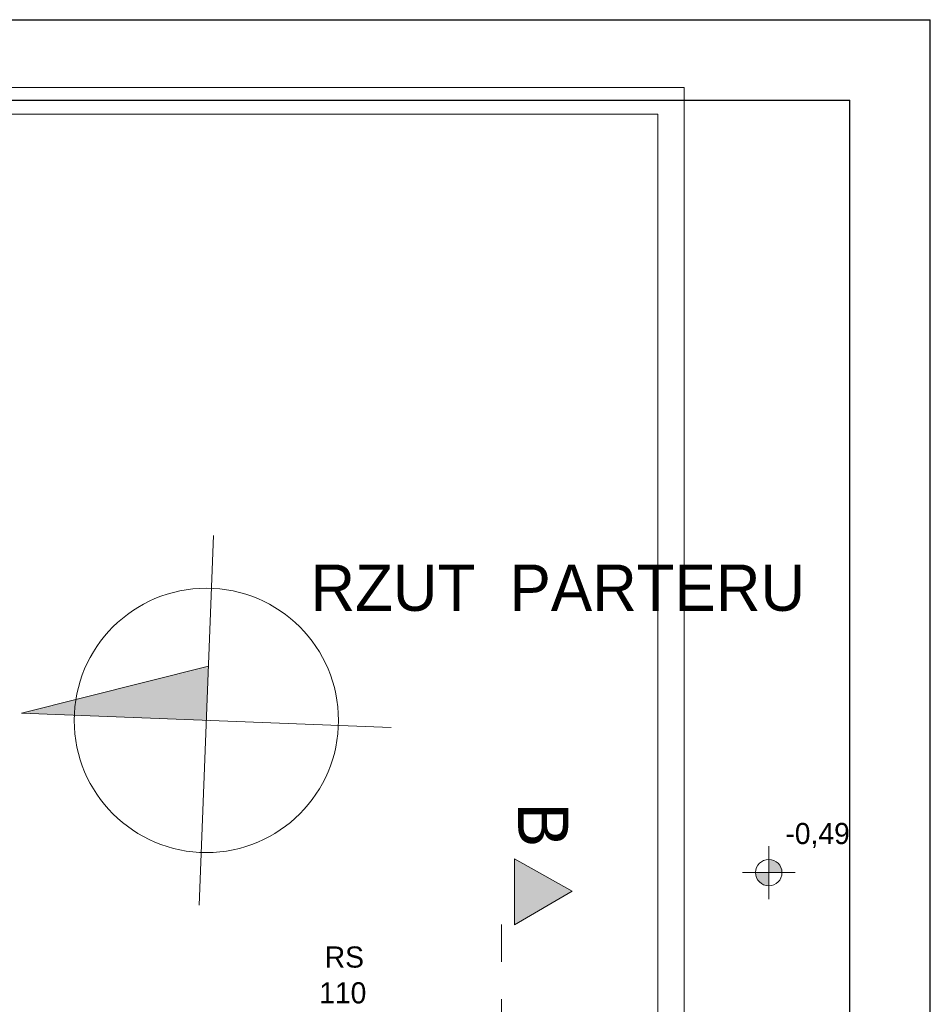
# Model space of a CAD drawing. Extents: x -220425 to -32551, y -64521 to 77206.
# Tile 34 of 59: x -168253 to -161360, y 3658 to 11109. Entities that reach past the tile are written whole.
import ezdxf

# ---------------------------------------------------------------- set-up
doc = ezdxf.new("R2010")
doc.units = 0
doc.header["$MEASUREMENT"] = 0
doc.linetypes.add('Dashed', pattern=[564.444447, 282.222223, -282.222223])
for name, color, linetype, lineweight in [('#ks', 34, 'Continuous', 30), ('Arch opisy_Nr_Pióra__21', 7, 'Continuous', 9), ('Arch rynny_Nr_Pióra__21', 7, 'Continuous', 9), ('Arch schody_Nr_Pióra__21', 7, 'Continuous', 9), ('ARCH TABELA_Nr_Pióra__21', 7, 'Continuous', 9), ('arch wypelnienia_Nr_Pióra__21', 7, 'Continuous', 9), ('INWENT OPISY_Nr_Pióra__21', 7, 'Continuous', 9), ('INWENT OPISY_Nr_Pióra__41', 7, 'Continuous', 15), ('INWENT RZĘDNE_Nr_Pióra__21', 7, 'Continuous', 9)]:
    doc.layers.add(name, color=color, linetype=linetype, lineweight=lineweight)
doc.layers.add('Drzwi ArchiCAD', color=7, linetype='Continuous')
doc.styles.add('GENERATED_STYLE_2', font='txt')
doc.styles.add('GENERATED_STYLE_6', font='txt')
doc.styles.add('GENERATED_STYLE_7', font='txt')

# ---------------------------------------------------------------- blocks, each defined once
blk = doc.blocks.new('A$C382C6C0C')
at = {"layer": '#ks', "color": 7, "lineweight": -3}
for p, q in [((-248.51, 61), (3951.49, 61)), ((3951.49, -2909), (3951.49, 61)), ((0, 0), (3890.49, 0)), ((3890.49, -2848), (3890.49, 0))]:
    blk.add_line(p, q, dxfattribs=at)
blk = doc.blocks.new('A$C68B6B573')
at = {"layer": 'INWENT RZĘDNE_Nr_Pióra__21', "linetype": 'Continuous'}
for points in [[(34669.3, 14669.8), (34769.3, 14669.8), (34761.7, 14708.1), (34740, 14740.5), (34707.6, 14762.2), (34669.3, 14769.8)], [(34669.3, 14669.8), (34569.3, 14669.8), (34576.9, 14631.6), (34598.6, 14599.1), (34631, 14577.4), (34669.3, 14569.8)]]:
    blk.add_hatch(color=252, dxfattribs=at).paths.add_polyline_path(points, flags=0)
at = {"layer": 'Arch schody_Nr_Pióra__21', "color": 252, "linetype": 'Continuous'}
for p, q in [((27185, 20610), (34030, 20610)), ((34030, 20610), (34030, 13160)), ((27185, 20410), (33830, 20410)), ((33830, 20410), (33830, 13160))]:
    blk.add_line(p, q, dxfattribs=at)
at = {"layer": 'ARCH TABELA_Nr_Pióra__21', "color": 252, "linetype": 'Continuous'}
for p, q in [((30358.3, 14422.8), (30466.5, 17220.7)), ((30428.2, 16231.5), (29013.4, 15875.9)), ((31811.3, 15767.7), (29013.4, 15875.9))]:
    blk.add_line(p, q, dxfattribs=at)
blk.add_circle((30412.4, 15821.8), 1000, dxfattribs=at)
at = {"layer": 'arch wypelnienia_Nr_Pióra__21', "color": 252, "linetype": 'Continuous'}
for points in [[(30412.4, 15821.8), (29013.4, 15875.9), (30412.4, 16227.5)], [(30412.4, 15821.8), (30412.4, 16227.5), (30428.2, 16231.5)]]:
    blk.add_solid(points, dxfattribs=at)
at = {"layer": 'INWENT OPISY_Nr_Pióra__21', "color": 252, "linetype": 'Continuous'}
blk.add_solid([(32745, 14274.3), (32745, 14774.3), (33181.2, 14530)], dxfattribs=at)
at = {"layer": 'INWENT OPISY_Nr_Pióra__41', "color": 252, "linetype": 'Continuous'}
for p, q in [((32745, 14774.3), (32745, 14274.3)), ((32745, 14774.3), (33181.2, 14530)), ((33181.2, 14530), (32745, 14274.3))]:
    blk.add_line(p, q, dxfattribs=at)
at = {"layer": 'INWENT OPISY_Nr_Pióra__41', "color": 252, "linetype": 'Dashed'}
blk.add_line((32645, 13430), (32645, 14530), dxfattribs=at)
at = {"layer": 'INWENT RZĘDNE_Nr_Pióra__21', "color": 252, "linetype": 'Continuous'}
for p, q in [((34669.3, 14469.8), (34669.3, 14869.8)), ((34469.3, 14669.8), (34869.3, 14669.8))]:
    blk.add_line(p, q, dxfattribs=at)
blk.add_circle((34669.3, 14669.8), 100, dxfattribs=at)
at = {"layer": 'Arch opisy_Nr_Pióra__21', "color": 252, "linetype": 'Continuous', "style": 'GENERATED_STYLE_7'}
blk.add_text('RZUT  PARTERU', height=350, dxfattribs=at).set_placement((31200, 16650.6))
at = {"layer": 'Arch rynny_Nr_Pióra__21', "color": 252, "linetype": 'Continuous', "style": 'GENERATED_STYLE_6'}
for s, p in [('RS', (31308.2, 13951.1)), ('110', (31266.3, 13680.3))]:
    blk.add_text(s, height=160, dxfattribs=at).set_placement(p)
at = {"layer": 'INWENT OPISY_Nr_Pióra__21', "color": 252, "linetype": 'Continuous', "style": 'GENERATED_STYLE_6'}
blk.add_text('B', height=380, rotation=270, dxfattribs=at).set_placement((32772.1, 15201))
at = {"layer": 'INWENT RZĘDNE_Nr_Pióra__21', "color": 252, "insert": (34795.1, 14856.1), "char_height": 160, "attachment_point": 7, "style": 'GENERATED_STYLE_2'}
blk.add_mtext('{-0,49}', dxfattribs=at)

msp = doc.modelspace()

# ---------------------------------------------------------------- block references
at = {"layer": '#ks', "color": 1, "lineweight": 35, "xscale": 10, "yscale": 10, "zscale": 10}
msp.add_blockref('A$C382C6C0C', (-200875.213, 10498.884), dxfattribs=at)
at = {"layer": 'Drzwi ArchiCAD'}
msp.add_blockref('A$C68B6B573', (-197252.38, -10015.148), dxfattribs=at)

doc.saveas('drawing.dxf')
